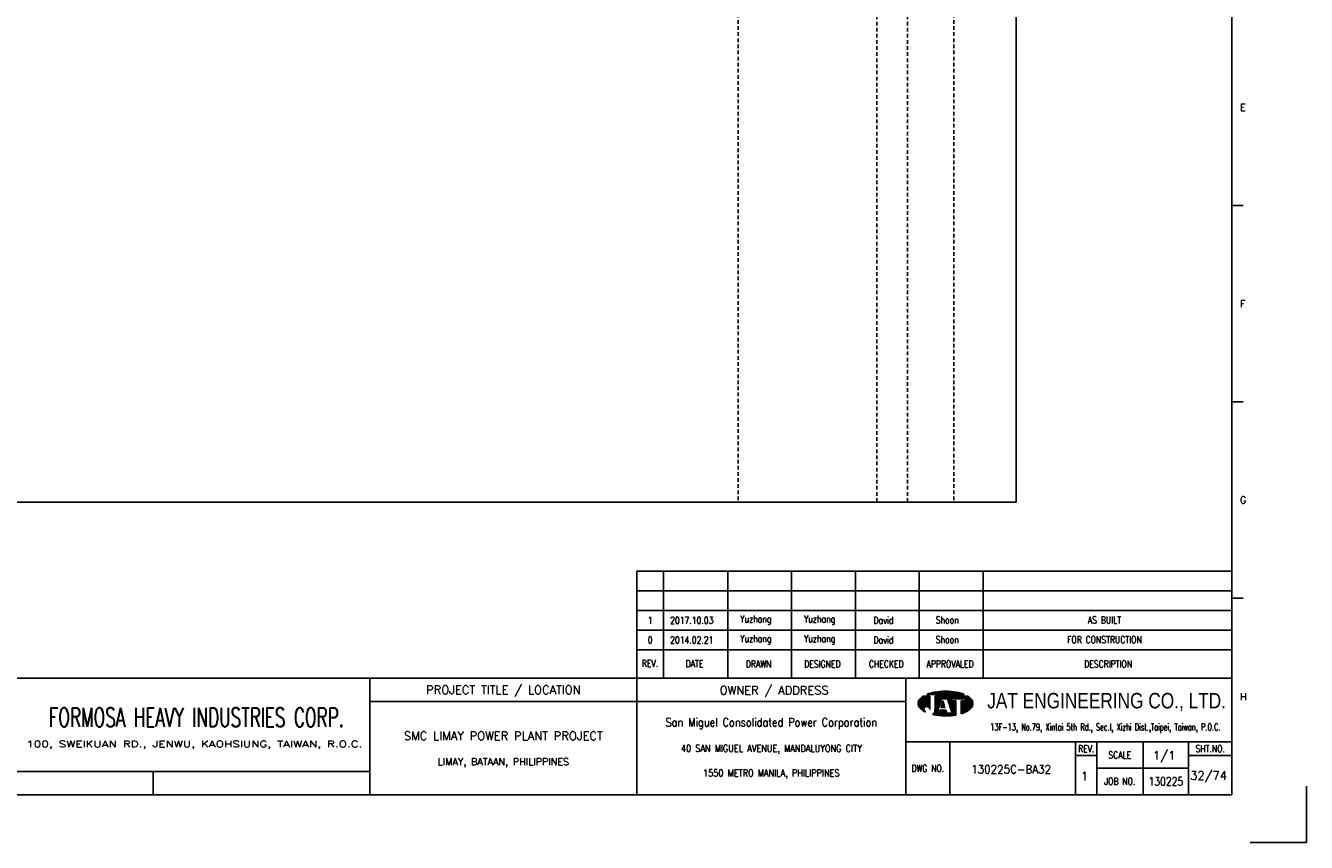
# Model space of a CAD drawing. Extents: x 2279 to 3245, y -127 to 555.
# Tile 2 of 3: x 2721 to 3245, y -127 to 207. Entities that reach past the tile are written whole.
import ezdxf
from ezdxf.enums import TextEntityAlignment as Align

# ---------------------------------------------------------------- set-up
doc = ezdxf.new("R2010")
doc.units = 0
doc.header["$MEASUREMENT"] = 0
doc.linetypes.add('HIDDEN', pattern=[4, 1.5, -1, 1.5])
doc.layers.get('0').update_dxf_attribs({"linetype": 'CONTINUOUS'})
doc.layers.get('DEFPOINTS').update_dxf_attribs({"linetype": 'CONTINUOUS'})
for name, color, linetype in [('B_DIM', 7, 'CONTINUOUS'), ('CON', 4, 'CONTINUOUS'), ('HID', 2, 'HIDDEN'), ('T', 2, 'CONTINUOUS'), ('TEXT', 7, 'CONTINUOUS'), ('圖框CON', 4, 'CONTINUOUS'), ('框線', 6, 'CONTINUOUS')]:
    doc.layers.add(name, color=color, linetype=linetype)
doc.styles.add('AEH', font='simplex', dxfattribs={"width": 0.8, "bigfont": 'ae'})
doc.styles.add('DAYUKP', font='complex', dxfattribs={"bigfont": 'DAYUKP.SHX'})
doc.styles.add('E2', font='simplex.shx', dxfattribs={"height": 2})
doc.styles.add('E3', font='simplex.shx', dxfattribs={"height": 3})
doc.styles.add('ROMANS', font='romans', dxfattribs={"width": 0.8})
doc.styles.add('WMF-Arial0', font='arial.ttf')

# ---------------------------------------------------------------- blocks, each defined once
blk = doc.blocks.new('1880-TITLE_BLK')
at = {"layer": 'TEXT', "color": 2, "linetype": 'Continuous', "style": 'E3'}
for tag, p in [('SCALE', (790.95, 31.17)), ('DWG_NO', (736.41, 26.44)), ('REV', (762.59, 23.97)), ('SHT_NO', (806.74, 23.97))]:
    blk.add_attdef(tag, text='', height=3, dxfattribs=at).set_placement(p, align=Align.MIDDLE)
at = {"layer": 'TEXT', "linetype": 'Continuous', "style": 'E2', "width": 0.6}
for tag, p in [('REV_DATE', (418.65, 19.76)), ('APPR_DATE', (492.93, 19.76))]:
    blk.add_attdef(tag, text='', height=2, dxfattribs=at).set_placement(p, align=Align.MIDDLE_LEFT)
blk = doc.blocks.new('1')
at = {"layer": 'B_DIM'}
for p, q in [((2181.53, 118.11), (1938.08, 118.11)), ((1938.08, 74.29), (1938.08, 118.11)), ((1948.92, 74.29), (1948.92, 118.11)), ((1975.28, 74.29), (1975.28, 118.11)), ((2001.39, 74.29), (2001.39, 118.11)), ((2027.5, 74.29), (2027.5, 118.11)), ((2053.62, 74.29), (2053.62, 118.11)), ((2079.73, 74.29), (2079.73, 118.11)), ((2181.53, 110.07), (1938.08, 110.07)), ((1938.08, 77.93), (1938.08, 104.33)), ((2181.53, 102.03), (1938.08, 102.03)), ((2181.53, 93.99), (1938.08, 93.99)), ((2181.53, 85.95), (1938.08, 85.95))]:
    blk.add_line(p, q, dxfattribs=at)
at = {"layer": 'DEFPOINTS'}
blk.add_lwpolyline([(2189, 7.08), (2211.97, 7.08), (2211.97, 30.05)], dxfattribs=at)
at = {"layer": 'T', "color": 0, "lineweight": -3}
for p, q in [((2057.61, 67.67), (2058.11, 68.18)), ((2057.83, 67.67), (2058.43, 68.27)), ((2058.05, 67.67), (2058.73, 68.35)), ((2058.27, 67.67), (2059.03, 68.43)), ((2058.49, 67.67), (2059.32, 68.49)), ((2058.72, 67.67), (2059.6, 68.55)), ((2058.94, 67.67), (2059.87, 68.6)), ((2059.16, 67.67), (2060.14, 68.65)), ((2059.38, 67.67), (2060.41, 68.7)), ((2059.6, 67.67), (2060.67, 68.74)), ((2059.82, 67.67), (2060.93, 68.77)), ((2060.05, 67.67), (2061.18, 68.81)), ((2060.27, 67.67), (2061.44, 68.84)), ((2060.49, 67.67), (2061.69, 68.87)), ((2060.71, 67.67), (2061.93, 68.89)), ((2060.93, 67.67), (2062.18, 68.91)), ((2061.15, 67.67), (2062.42, 68.93)), ((2061.38, 67.67), (2062.66, 68.95)), ((2061.6, 67.67), (2062.89, 68.97)), ((2061.82, 67.67), (2063.13, 68.98)), ((2062.04, 67.67), (2063.36, 68.99)), ((2062.26, 67.67), (2063.59, 69)), ((2062.48, 67.67), (2063.82, 69)), ((2062.71, 67.67), (2064.04, 69.01)), ((2062.93, 67.67), (2064.27, 69.01)), ((2063.15, 67.67), (2064.49, 69.01)), ((2063.37, 67.67), (2064.71, 69.01)), ((2063.59, 67.67), (2064.92, 69)), ((2063.81, 67.67), (2065.14, 69)), ((2064.04, 67.67), (2065.35, 68.99)), ((2064.26, 67.67), (2065.56, 68.98)), ((2064.48, 67.67), (2065.78, 68.97)), ((2064.7, 67.67), (2065.98, 68.95)), ((2064.92, 67.67), (2066.19, 68.94)), ((2065.14, 67.67), (2066.4, 68.92)), ((2065.37, 67.67), (2066.6, 68.9)), ((2065.59, 67.67), (2066.8, 68.88)), ((2065.81, 67.67), (2067, 68.86)), ((2066.03, 67.67), (2067.2, 68.84)), ((2066.25, 67.67), (2067.4, 68.82)), ((2066.47, 67.67), (2067.6, 68.79)), ((2066.7, 67.67), (2067.79, 68.77)), ((2066.92, 67.67), (2067.98, 68.74)), ((2067.14, 67.67), (2068.18, 68.71)), ((2067.36, 67.67), (2068.37, 68.68)), ((2067.58, 67.67), (2068.56, 68.64)), ((2067.81, 67.67), (2068.75, 68.61)), ((2068.03, 67.67), (2068.93, 68.58)), ((2068.25, 67.67), (2069.12, 68.54)), ((2068.47, 67.67), (2069.3, 68.5)), ((2068.69, 67.67), (2069.48, 68.46)), ((2068.91, 67.67), (2069.66, 68.42)), ((2069.14, 67.67), (2069.84, 68.37)), ((2069.36, 67.67), (2070.01, 68.33)), ((2069.58, 67.67), (2070.19, 68.28)), ((2069.8, 67.67), (2070.36, 68.23)), ((2070.02, 67.67), (2070.53, 68.18)), ((2070.24, 67.67), (2070.7, 68.13)), ((2053.09, 63.82), (2056.14, 66.87)), ((2053.09, 64.04), (2055.92, 66.87)), ((2053.11, 63.62), (2056.36, 66.87)), ((2053.12, 64.29), (2055.7, 66.87)), ((2053.14, 63.43), (2056.58, 66.87)), ((2053.18, 63.25), (2056.8, 66.87)), ((2053.18, 64.57), (2055.47, 66.87)), ((2053.24, 63.08), (2057.03, 66.87)), ((2053.29, 64.91), (2055.25, 66.87)), ((2053.3, 62.92), (2057.25, 66.87)), ((2053.37, 62.77), (2057.47, 66.87)), ((2053.45, 62.63), (2057.69, 66.87)), ((2053.54, 62.5), (2057.91, 66.86)), ((2053.61, 65.45), (2054.47, 66.31)), ((2053.64, 62.37), (2057.91, 66.64)), ((2053.74, 62.25), (2057.91, 66.42)), ((2053.84, 62.14), (2057.91, 66.2)), ((2053.95, 62.02), (2057.91, 65.98)), ((2054.07, 61.91), (2057.91, 65.75)), ((2054.18, 61.8), (2057.91, 65.53)), ((2054.29, 61.7), (2057.91, 65.31)), ((2054.41, 61.59), (2057.91, 65.09)), ((2054.53, 61.49), (2057.91, 64.87)), ((2054.65, 61.39), (2057.91, 64.65)), ((2056.12, 62.63), (2057.91, 64.42)), ((2056.46, 62.75), (2057.91, 64.2)), ((2056.7, 62.77), (2057.91, 63.98)), ((2056.9, 62.75), (2057.91, 63.76)), ((2056.94, 67.67), (2057.09, 67.82)), ((2057.08, 62.71), (2057.91, 63.54)), ((2057.16, 67.67), (2057.44, 67.95)), ((2057.23, 62.64), (2057.91, 63.32)), ((2057.37, 62.56), (2057.91, 63.09)), ((2057.39, 67.67), (2057.78, 68.07)), ((2057.5, 62.46), (2057.91, 62.87)), ((2060.05, 63.24), (2063.68, 66.87)), ((2060.05, 63.46), (2063.46, 66.87)), ((2060.05, 63.68), (2063.23, 66.87)), ((2060.05, 63.9), (2063.01, 66.87)), ((2060.05, 64.13), (2062.79, 66.87)), ((2060.05, 64.35), (2062.57, 66.87)), ((2060.05, 64.57), (2062.35, 66.87)), ((2060.05, 64.79), (2062.13, 66.87)), ((2060.05, 65.01), (2061.9, 66.87)), ((2060.05, 65.23), (2061.68, 66.87)), ((2060.05, 65.46), (2061.46, 66.87)), ((2060.05, 66.12), (2060.79, 66.87)), ((2060.05, 66.34), (2060.57, 66.87)), ((2060.05, 66.56), (2060.35, 66.87)), ((2060.05, 66.79), (2060.13, 66.87)), ((2060.05, 65.68), (2061.24, 66.87)), ((2060.05, 65.9), (2061.02, 66.87)), ((2060.05, 63.02), (2062.67, 65.64)), ((2060.05, 62.8), (2062.57, 65.32)), ((2060.05, 62.57), (2062.47, 64.99)), ((2060.05, 62.35), (2062.36, 64.67)), ((2060.05, 62.13), (2062.26, 64.34)), ((2060.05, 61.91), (2062.16, 64.02)), ((2060.05, 61.69), (2062.05, 63.69)), ((2060.05, 61.46), (2061.95, 63.37)), ((2062.45, 62.32), (2063.71, 63.57)), ((2062.5, 62.58), (2063.65, 63.74)), ((2062.6, 62.91), (2063.6, 63.91)), ((2062.68, 62.32), (2063.76, 63.4)), ((2062.7, 63.23), (2063.55, 64.08)), ((2062.8, 63.56), (2063.49, 64.25)), ((2062.83, 65.8), (2063.9, 66.87)), ((2062.9, 62.32), (2063.81, 63.24)), ((2062.91, 63.88), (2063.44, 64.42)), ((2063.01, 64.2), (2063.39, 64.58)), ((2063.05, 65.8), (2064.12, 66.87)), ((2063.11, 64.53), (2063.33, 64.75)), ((2063.12, 62.32), (2063.87, 63.07)), ((2063.21, 64.85), (2063.28, 64.92)), ((2063.27, 65.8), (2064.34, 66.87)), ((2063.34, 62.32), (2063.92, 62.9)), ((2063.49, 65.8), (2064.56, 66.87)), ((2063.72, 65.8), (2064.79, 66.87)), ((2063.94, 65.8), (2065.01, 66.87)), ((2064.16, 65.8), (2065.23, 66.87)), ((2064.38, 65.8), (2065.45, 66.87)), ((2064.6, 65.8), (2065.67, 66.87)), ((2064.82, 65.8), (2065.89, 66.87)), ((2065.05, 65.8), (2066.12, 66.87)), ((2065.16, 65.69), (2066.34, 66.87)), ((2065.22, 65.53), (2066.56, 66.87)), ((2065.27, 65.36), (2066.78, 66.87)), ((2065.32, 65.19), (2067, 66.87)), ((2065.38, 65.02), (2067.22, 66.87)), ((2065.43, 64.85), (2067.45, 66.87)), ((2065.48, 64.69), (2067.67, 66.87)), ((2065.54, 64.52), (2066.74, 65.71)), ((2065.59, 64.35), (2066.74, 65.49)), ((2065.65, 64.18), (2066.74, 65.27)), ((2065.7, 64.01), (2066.74, 65.05)), ((2065.75, 63.84), (2066.9, 65)), ((2065.81, 63.68), (2067.12, 65)), ((2065.86, 63.51), (2067.35, 65)), ((2065.91, 63.34), (2067.57, 65)), ((2065.97, 63.17), (2067.79, 65)), ((2066.02, 63), (2068.01, 65)), ((2066.07, 62.84), (2068.23, 65)), ((2066.13, 62.67), (2068.46, 65)), ((2066.18, 62.5), (2068.61, 64.93)), ((2066.23, 62.33), (2068.61, 64.71)), ((2066.29, 62.16), (2068.61, 64.48)), ((2066.34, 61.99), (2068.61, 64.26)), ((2066.39, 61.83), (2068.61, 64.04)), ((2066.45, 61.66), (2068.61, 63.82)), ((2066.5, 61.49), (2068.61, 63.6)), ((2066.56, 61.32), (2068.61, 63.38)), ((2066.61, 61.15), (2068.61, 63.15)), ((2066.66, 60.99), (2068.61, 62.93)), ((2066.82, 65.8), (2067.89, 66.87)), ((2067.04, 65.8), (2068.11, 66.87)), ((2067.26, 65.8), (2068.33, 66.87)), ((2067.48, 65.8), (2068.55, 66.87)), ((2067.71, 65.8), (2068.78, 66.87)), ((2067.93, 65.8), (2069, 66.87)), ((2068.15, 65.8), (2069.22, 66.87)), ((2068.37, 65.8), (2069.44, 66.87)), ((2068.59, 65.8), (2069.66, 66.87)), ((2068.81, 65.8), (2069.88, 66.87)), ((2069.04, 65.8), (2070.11, 66.87)), ((2069.26, 65.8), (2070.33, 66.87)), ((2069.48, 65.8), (2070.55, 66.87)), ((2069.7, 65.8), (2070.77, 66.87)), ((2069.92, 65.8), (2070.99, 66.87)), ((2070.14, 65.8), (2071.21, 66.87)), ((2070.37, 65.8), (2071.44, 66.87)), ((2070.47, 67.67), (2070.87, 68.07)), ((2070.59, 65.8), (2071.66, 66.87)), ((2070.69, 67.67), (2071.03, 68.02)), ((2070.75, 63.08), (2074.07, 66.4)), ((2070.75, 62.86), (2074.19, 66.3)), ((2070.75, 62.63), (2074.31, 66.2)), ((2070.75, 62.41), (2074.43, 66.09)), ((2070.75, 62.19), (2074.54, 65.98)), ((2070.75, 61.97), (2074.66, 65.87)), ((2070.75, 61.75), (2074.77, 65.76)), ((2070.75, 61.53), (2074.87, 65.65)), ((2070.75, 61.3), (2074.98, 65.53)), ((2070.75, 61.08), (2075.08, 65.41)), ((2070.75, 60.86), (2075.17, 65.28)), ((2070.75, 60.64), (2075.25, 65.14)), ((2070.75, 63.96), (2071.78, 65)), ((2070.75, 63.74), (2072, 65)), ((2070.75, 63.52), (2072.22, 65)), ((2070.75, 63.3), (2072.45, 65)), ((2070.75, 64.41), (2071.34, 65)), ((2070.75, 64.19), (2071.56, 65)), ((2070.75, 64.85), (2070.89, 65)), ((2070.75, 64.63), (2071.12, 65)), ((2070.75, 60.42), (2075.33, 64.99)), ((2070.75, 60.2), (2075.39, 64.84)), ((2070.75, 59.97), (2075.45, 64.67)), ((2070.75, 59.75), (2075.5, 64.5)), ((2070.81, 65.8), (2071.88, 66.87)), ((2070.91, 67.67), (2071.2, 67.96)), ((2071.03, 65.8), (2072.1, 66.87)), ((2071.07, 59.85), (2075.53, 64.32)), ((2071.13, 67.67), (2071.36, 67.9)), ((2071.25, 65.8), (2072.32, 66.87)), ((2071.35, 67.67), (2071.52, 67.84)), ((2071.42, 59.97), (2075.56, 64.12)), ((2071.47, 65.8), (2072.54, 66.87)), ((2071.57, 67.67), (2071.68, 67.77)), ((2071.7, 65.8), (2072.77, 66.87)), ((2071.78, 60.12), (2075.57, 63.9)), ((2071.8, 67.67), (2071.83, 67.71)), ((2071.92, 65.8), (2072.99, 66.87)), ((2072.14, 65.8), (2073.21, 66.87)), ((2072.17, 60.28), (2075.55, 63.67)), ((2072.36, 65.8), (2073.43, 66.87)), ((2072.58, 65.8), (2073.57, 66.78)), ((2072.59, 60.48), (2075.51, 63.4)), ((2072.62, 65.62), (2073.7, 66.69)), ((2072.62, 65.39), (2073.83, 66.6)), ((2072.62, 65.17), (2073.95, 66.5)), ((2073.08, 60.75), (2075.42, 63.1)), ((2054.78, 61.29), (2055.59, 62.11)), ((2054.9, 61.2), (2055.48, 61.77)), ((2055.03, 61.11), (2055.46, 61.53)), ((2055.16, 61.01), (2055.47, 61.33)), ((2055.3, 60.93), (2055.52, 61.15)), ((2055.43, 60.84), (2055.59, 60.99)), ((2055.57, 60.76), (2055.67, 60.85)), ((2055.71, 60.67), (2055.76, 60.73)), ((2055.85, 60.59), (2055.88, 60.62)), ((2056, 60.52), (2056, 60.52)), ((2056.14, 60.44), (2056.14, 60.44)), ((2057.61, 62.35), (2057.91, 62.65)), ((2057.7, 62.23), (2057.91, 62.43)), ((2057.79, 62.09), (2057.91, 62.21)), ((2057.85, 61.93), (2057.91, 61.99)), ((2057.89, 61.75), (2057.91, 61.76)), ((2057.91, 61.54), (2057.91, 61.55)), ((2059.09, 59.4), (2061.43, 61.74)), ((2059.28, 59.36), (2061.33, 61.42)), ((2059.46, 59.32), (2061.23, 61.09)), ((2059.64, 59.29), (2061.12, 60.77)), ((2059.83, 59.25), (2061.02, 60.44)), ((2059.86, 60.39), (2061.54, 62.07)), ((2059.98, 60.73), (2061.64, 62.39)), ((2060.02, 59.22), (2060.92, 60.12)), ((2060.03, 61), (2061.74, 62.72)), ((2060.05, 61.24), (2060.05, 61.24)), ((2060.21, 59.19), (2060.93, 59.91)), ((2060.4, 59.16), (2061.15, 59.91)), ((2060.59, 59.13), (2061.38, 59.91)), ((2060.78, 59.1), (2061.6, 59.91)), ((2060.98, 59.07), (2063.16, 61.25)), ((2061.17, 59.04), (2063.38, 61.25)), ((2061.37, 59.02), (2063.6, 61.25)), ((2061.57, 59), (2063.82, 61.25)), ((2061.68, 59.99), (2062.94, 61.25)), ((2061.77, 58.97), (2064.04, 61.25)), ((2061.78, 60.32), (2062.71, 61.25)), ((2061.88, 60.64), (2062.49, 61.25)), ((2061.97, 58.95), (2064.27, 61.25)), ((2061.99, 60.96), (2062.27, 61.25)), ((2062.17, 58.94), (2064.45, 61.21)), ((2062.38, 58.92), (2064.51, 61.05)), ((2062.58, 58.9), (2064.56, 60.88)), ((2062.79, 58.89), (2064.61, 60.71)), ((2063, 58.88), (2064.67, 60.54)), ((2063.21, 58.87), (2064.72, 60.37)), ((2063.43, 58.86), (2064.77, 60.2)), ((2063.56, 62.32), (2063.97, 62.73)), ((2063.64, 58.85), (2064.82, 60.03)), ((2063.78, 62.32), (2064.03, 62.56)), ((2063.86, 58.85), (2064.92, 59.91)), ((2064.01, 62.32), (2064.08, 62.39)), ((2064.08, 58.84), (2065.15, 59.91)), ((2064.3, 58.84), (2065.37, 59.91)), ((2064.52, 58.84), (2065.59, 59.91)), ((2064.74, 58.85), (2065.81, 59.91)), ((2064.97, 58.85), (2066.03, 59.91)), ((2065.2, 58.86), (2066.25, 59.91)), ((2065.43, 58.87), (2066.48, 59.91)), ((2065.66, 58.88), (2066.7, 59.91)), ((2065.9, 58.89), (2066.92, 59.91)), ((2066.14, 58.91), (2068.61, 61.38)), ((2066.38, 58.93), (2068.61, 61.16)), ((2066.62, 58.95), (2068.61, 60.94)), ((2066.72, 60.82), (2068.61, 62.71)), ((2066.77, 60.65), (2068.61, 62.49)), ((2066.82, 60.48), (2068.61, 62.27)), ((2066.87, 58.97), (2068.61, 60.72)), ((2066.88, 60.31), (2068.61, 62.05)), ((2066.93, 60.14), (2068.61, 61.82)), ((2066.98, 59.98), (2068.61, 61.6)), ((2067.11, 59), (2068.61, 60.49)), ((2067.37, 59.03), (2068.61, 60.27)), ((2067.62, 59.06), (2068.61, 60.05)), ((2067.88, 59.1), (2068.61, 59.83)), ((2068.14, 59.14), (2068.61, 59.61)), ((2068.4, 59.18), (2068.61, 59.38)), ((2073.74, 61.19), (2075.24, 62.69))]:
    blk.add_line(p, q, dxfattribs=at)
at = {"layer": 'T', "lineweight": -3}
for p, q in [((2057.91, 66.87), (2055.21, 66.87)), ((2056.73, 67.67), (2071.93, 67.67)), ((2057.91, 66.87), (2057.91, 61.52)), ((2073.45, 66.87), (2060.05, 66.87)), ((2060.05, 66.33), (2060.05, 66.87)), ((2060.05, 66.87), (2060.05, 61.23)), ((2061.8, 63.05), (2060.05, 61.24)), ((2060.85, 59.91), (2062.72, 65.8)), ((2063.26, 65), (2062.41, 62.32)), ((2062.72, 65.8), (2065.13, 65.8)), ((2064.1, 62.32), (2063.26, 65)), ((2063.79, 65.8), (2065.13, 65.8)), ((2065.13, 65.8), (2067, 59.91)), ((2066.74, 65.8), (2072.62, 65.8)), ((2066.74, 65), (2066.74, 65.8)), ((2068.61, 65), (2066.74, 65)), ((2068.61, 65), (2068.61, 59.21)), ((2072.62, 65), (2070.75, 65)), ((2070.75, 65), (2070.75, 59.74)), ((2072.62, 65.8), (2072.62, 65)), ((2061.65, 59.91), (2060.85, 59.91)), ((2062.08, 61.25), (2061.65, 59.91)), ((2064.44, 61.25), (2062.08, 61.25)), ((2062.41, 62.32), (2064.1, 62.32)), ((2064.86, 59.91), (2064.44, 61.25)), ((2067, 59.91), (2064.86, 59.91))]:
    blk.add_line(p, q, dxfattribs=at)
for centre, major_axis, start_param, end_param in [((2062.5, 54), (-10.49, 10.49), 5.683021, 5.897183), ((2064.33, 44.23), (-17.52, 17.52), 5.497787, 5.683021), ((2064.33, 44.23), (17.52, 17.52), 0.600164, 0.785398), ((2066.16, 54), (10.49, 10.49), 0.386002, 0.600164), ((2055.58, 63.92), (1.76, 1.76), 1.614811, 2.356194), ((2055.58, 63.92), (-1.76, 1.76), 0.785398, 1.526782), ((2059.72, 60.14), (-5.73, 5.73), 6.088179, 6.3272), ((2068.93, 60.14), (-5.73, 5.73), 4.668374, 4.907395), ((2073.07, 63.92), (-1.76, 1.76), 3.926991, 4.668374), ((2073.07, 63.92), (1.76, 1.76), 4.756403, 5.497787), ((2059.72, 67.71), (5.73, 5.73), 3.097578, 3.478972), ((2056.68, 61.54), (-0.868, 0.868), 3.906164, 8.245601), ((2057.88, 61.28), (1.53, 1.53), 4.470635, 5.546585), ((2064.33, 83.62), (17.52, 17.52), 3.710226, 3.926991), ((2064.33, 83.62), (17.52, 17.52), 3.926991, 4.100643), ((2066.16, 73.85), (-10.49, 10.49), 2.670765, 2.781027), ((2068.93, 67.71), (-5.73, 5.73), 2.781027, 3.185607)]:
    blk.add_ellipse(centre, major_axis=major_axis, ratio=1, start_param=start_param, end_param=end_param, dxfattribs=at)
at = {"layer": '圖框CON'}
for p, q in [((2186.14, 267.8), (2181.53, 267.8)), ((2186.14, 187.4), (2181.53, 187.4)), ((2186.14, 107), (2181.53, 107)), ((2048.1, 48.3), (2181.53, 48.3)), ((2066.14, 48.3), (2066.14, 26.6)), ((2117.55, 48.3), (2117.55, 26.6)), ((2126.28, 48.3), (2126.28, 26.6)), ((2145.25, 26.6), (2145.25, 48.3)), ((2163.72, 26.6), (2163.72, 48.3)), ((2117.55, 42.62), (2126.28, 42.62)), ((2163.72, 42.62), (2181.53, 42.62)), ((2126.28, 37.45), (2163.72, 37.45)), ((1740.17, 36.15), (1740.17, 26.6))]:
    blk.add_line(p, q, dxfattribs=at)
for points in [[(1828.89, 26.6), (1828.89, 74.29)], [(1938.08, 26.6), (1938.08, 74.29)], [(2048.1, 26.6), (2048.1, 74.29)], [(2048.1, 64.75), (1828.89, 64.75)], [(1828.89, 36.15), (1802.67, 36.15), (1651.45, 36.15)]]:
    blk.add_lwpolyline(points, dxfattribs=at)
at = {"layer": '框線'}
for p, q in [((2181.53, 26.6), (2181.53, 669.81)), ((2181.53, 74.29), (1308.62, 74.29)), ((2181.53, 26.6), (1308.62, 26.6))]:
    blk.add_line(p, q, dxfattribs=at)
at = {"style": 'DAYUKP'}
for s, p in [('E', (2184.79, 307.99)), ('F', (2184.79, 227.59)), ('G', (2184.79, 147.19)), ('H', (2184.79, 66.79))]:
    blk.add_text(s, height=2.87, dxfattribs=at).set_placement(p, align=Align.MIDDLE_LEFT)
at = {"style": 'WMF-Arial0', "width": 0.8}
blk.add_text('JAT ENGINEERING CO., LTD.', height=6.3172, dxfattribs=at).set_placement((2130.24, 64.55), align=Align.MIDDLE)
at = {"color": 90, "ltscale": 500, "style": 'ROMANS', "width": 0.65}
blk.add_text('FORMOSA HEAVY INDUSTRIES CORP.', height=7.7366, dxfattribs=at).set_placement((1757.9, 58.28), align=Align.MIDDLE)
at = {"color": 2, "ltscale": 500, "style": 'ROMANS', "width": 0.85}
blk.add_text('San Miguel Consolidated Power Corporation', height=3.4457, dxfattribs=at).set_placement((1993.09, 56.23), align=Align.MIDDLE_CENTER)
at = {"color": 2, "ltscale": 500, "style": 'ROMANS'}
for s, height, p in [('SMC LIMAY POWER PLANT PROJECT', 3.4457, (1883.48, 50.7)), ('LIMAY, BATAAN, PHILIPPINES', 2.8714, (1883.48, 40.08))]:
    blk.add_text(s, height=height, dxfattribs=at).set_placement(p, align=Align.MIDDLE_CENTER)
at = {"color": 4, "ltscale": 500, "style": 'ROMANS', "width": 0.85}
for s, p in [('40 SAN MIGUEL AVENUE, MANDALUYONG CITY', (1993.09, 45.61)), ('1550 METRO MANILA, PHILIPPINES', (1993.09, 35.51))]:
    blk.add_text(s, height=2.8714, dxfattribs=at).set_placement(p, align=Align.MIDDLE_CENTER)
at = {"layer": 'B_DIM', "style": 'AEH', "width": 0.8}
for s, height, p in [('REV.', 2.871, (1943.45, 80.37)), ('DATE', 2.871, (1961.68, 80.21)), ('DRAWN', 2.871, (1987.87, 80.12)), ('DESIGNED', 2.871, (2013.98, 80.12)), ('CHECKED', 2.871, (2040.1, 80.12)), ('APPROVALED', 2.871, (2066.21, 80.12)), ('DESCRIPTION', 2.8714, (2130.87, 80.12))]:
    blk.add_text(s, height=height, dxfattribs=at).set_placement(p, align=Align.MIDDLE)
at = {"layer": 'HID', "ltscale": 500, "style": 'ROMANS'}
for s, p in [('PROJECT TITLE / LOCATION', (1883.48, 69.28)), ('OWNER / ADDRESS', (1994.25, 69.12))]:
    blk.add_text(s, height=3.4457, dxfattribs=at).set_placement(p, align=Align.MIDDLE)
at = {"layer": 'HID', "style": 'ROMANS', "width": 1.216198}
blk.add_text('100, SWEIKUAN RD., JENWU, KAOHSIUNG, TAIWAN, R.O.C.', height=2.5897, dxfattribs=at).set_placement((1688.31, 46.06), (1825.84, 46.06), align=Align.FIT)
at = {"layer": 'HID', "color": 7, "style": 'ROMANS', "width": 0.8}
for s, p in [('REV.', (2121.92, 45.46)), ('SHT.NO.', (2172.62, 45.46)), ('SCALE', (2135.64, 42.87)), ('DWG NO.', (2057.12, 37.45)), ('JOB NO.', (2135.64, 32.03))]:
    blk.add_text(s, height=2.871, dxfattribs=at).set_placement(p, align=Align.MIDDLE)
at = {"layer": 'T', "color": 2, "ltscale": 500, "style": 'ROMANS', "width": 0.65}
blk.add_text('13F-13, No.79, Xintai 5th Rd., Sec.I, Xizhi Dist.,Taipei, Taiwan, P.O.C.', height=2.8714, dxfattribs=at).set_placement((2129.74, 52.81), align=Align.CENTER)

msp = doc.modelspace()

# ---------------------------------------------------------------- linework, layer by layer
at = {"layer": 'CON'}
msp.add_lwpolyline([(2411.92, 512.02), (3125.92, 512.02), (3125.92, 12.22), (2411.92, 12.22)], close=True, dxfattribs=at)
at = {"layer": 'HID'}
for p, q in [((3012.17, 512.02), (3012.17, 12.22)), ((3068.87, 511.32), (3068.87, 12.22)), ((3081.47, 511.32), (3081.47, 12.22)), ((3100.37, 512.02), (3100.37, 12.22))]:
    msp.add_line(p, q, dxfattribs=at)

# ---------------------------------------------------------------- block references
msp.add_blockref('1', (1032.66, -134.13))
at = {"layer": 'TEXT', "color": 0}
ref = msp.add_blockref('1880-TITLE_BLK', (2278.01, -127.47), dxfattribs=dict(at, xscale=1.148576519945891, yscale=1.148576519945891, zscale=1.148576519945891))
ref.add_attrib('DWG_NO', '130225C-BA32', dxfattribs={"color": 2, "linetype": 'Continuous', "height": 3.4457, "style": 'E3', "width": 0.9}).set_placement((3123.83, -97.1), align=Align.MIDDLE)
ref.add_attrib('REV', '1', dxfattribs={"color": 2, "linetype": 'Continuous', "height": 3.45, "style": 'E3'}).set_placement((3153.9, -99.93), align=Align.MIDDLE)
ref.add_attrib('SCALE', '1/1', dxfattribs={"color": 2, "linetype": 'Continuous', "height": 3.446, "style": 'E3'}).set_placement((3186.47, -91.67), align=Align.MIDDLE)
ref.add_attrib('SHT_NO', '32/74', dxfattribs={"color": 2, "linetype": 'Continuous', "height": 3.446, "style": 'E3'}).set_placement((3204.61, -99.93), align=Align.MIDDLE)

# ---------------------------------------------------------------- texts
at = {"layer": 'T', "style": 'AEH', "width": 0.8}
for s, height, p in [('1', 2.87, (2976.19, -36.15)), ('2017.10.03', 2.871, (2993.2, -36.12)), ('Yuzhang', 2.871, (3019.39, -36.04)), ('Yuzhang', 2.871, (3045.51, -36.04)), ('David', 2.871, (3071.62, -36.04)), ('Shoon', 2.871, (3097.73, -36.04)), ('AS BUILT', 2.871, (3162, -36.04)), ('0', 2.87, (2976.19, -44.19)), ('2014.02.21', 2.871, (2993.2, -44.16)), ('Yuzhang', 2.871, (3019.39, -44.08)), ('Yuzhang', 2.871, (3045.51, -44.08)), ('David', 2.871, (3071.62, -44.08)), ('Shoon', 2.871, (3097.73, -44.08)), ('FOR CONSTRUCTION', 2.8714, (3162, -44.08))]:
    msp.add_text(s, height=height, dxfattribs=at).set_placement(p, align=Align.MIDDLE)
at = {"layer": 'TEXT', "color": 2, "style": 'E3', "width": 0.8}
msp.add_text('130225', height=3.446, dxfattribs=at).set_placement((3187.14, -102.1), align=Align.MIDDLE_CENTER)

doc.saveas('drawing.dxf')
